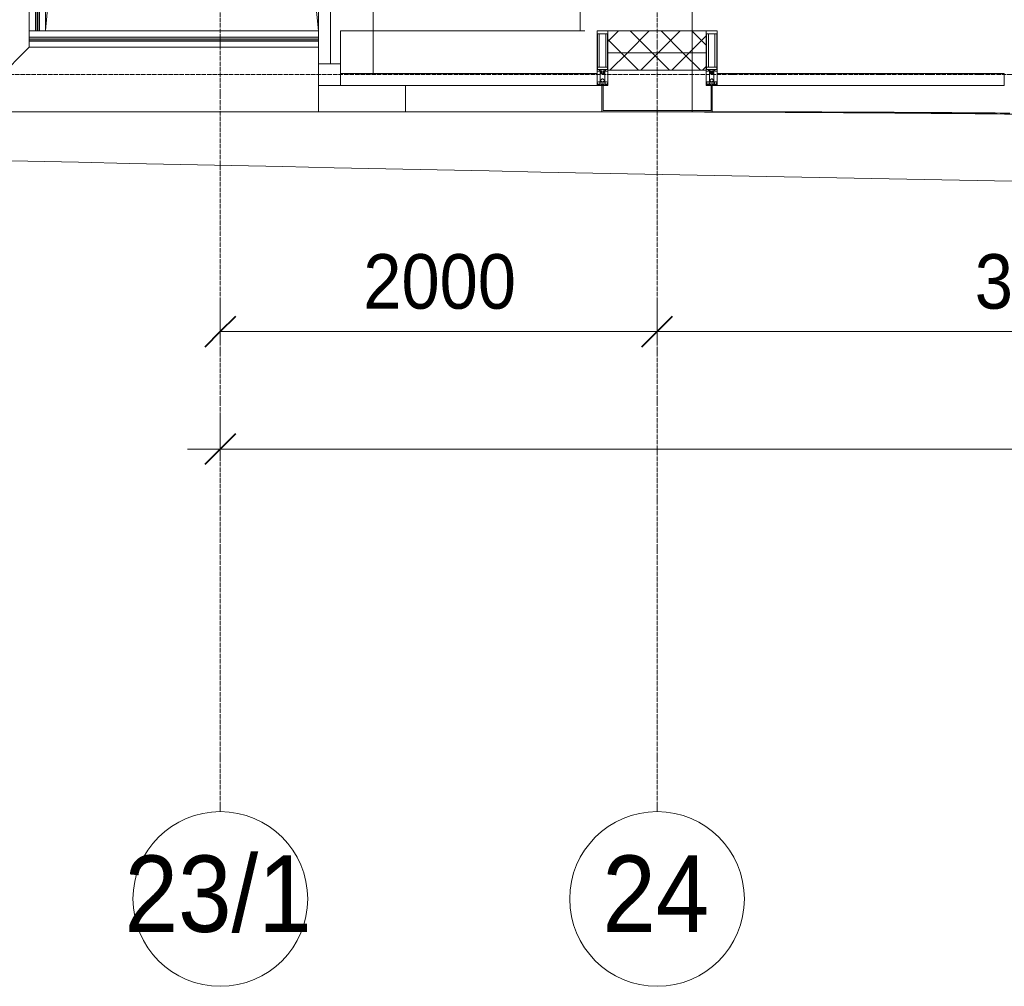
# Model space of a CAD drawing. Header units: millimetres. Extents: x 5617 to 132318, y 7718 to 193536.
# Tile 2 of 81: x 27142 to 31651, y 11226 to 15652. Entities that reach past the tile are written whole.
import ezdxf

# ---------------------------------------------------------------- set-up
doc = ezdxf.new("R2010")
doc.units = ezdxf.units.MM
doc.linetypes.add('ADSK_Линия сетки', pattern=[25, 20, -2.5, 0, -2.5])
doc.linetypes.add('Линия сетки', pattern=[25, 20, -2.5, 0, -2.5])
for name, color, linetype, lineweight in [('Балясины', 7, 'Continuous', 30), ('Импосты витража', 7, 'Continuous', 18), ('Колонны', 7, 'Continuous', 18), ('Ограждение', 7, 'Continuous', 18), ('Оси', 7, 'Continuous', 9), ('Панели витража', 7, 'Continuous', 18), ('Перекрытия', 7, 'Continuous', 18), ('Поручни', 7, 'Continuous', 18), ('Размеры', 7, 'Continuous', 9), ('Размеры-100', 7, 'Continuous', 9), ('Стены разрез', 7, 'Continuous', 40), ('Стены штриховка', 7, 'Continuous', 40), ('Форма', 7, 'Continuous', 18), ('Формообразующий элемент-перекрытие', 7, 'Continuous', 18), ('Элементы узлов', 7, 'Continuous', 18)]:
    doc.layers.add(name, color=color, linetype=linetype, lineweight=lineweight)
doc.styles.add('Arial', font='arial.ttf', dxfattribs={"width": 0.9, "height": 250})
doc.styles.add('Arial_1', font='arial.ttf', dxfattribs={"width": 0.9, "height": 350})
doc.dimstyles.new('Основной_2_5_мм', dxfattribs={"dimscale": 304.8, "dimtxt": 255.06485, "dimasz": 0.463911, "dimexe": 0.492126, "dimexo": 0.492126, "dimgap": 0.098425, "dimtad": 1, "dimdec": 0, "dimdsep": 46, "dimtxsty": 'Arial', "dimblk1": 'OBLIQUE', "dimblk2": 'OBLIQUE', "dimsah": 1, "dimcen": 0.09, "dimdle": 0.492126, "dimazin": 2, "dimtfac": 1, "dimtdec": 4, "dimtix": 1, "dimtmove": 0, "dimatfit": 3, "dimfxl": 1, "dimtvp": 1, "dimtolj": 1, "dimtzin": 0, "dimlwd": 20, "dimlwe": 20, "dimarcsym": 2})
pattern_1 = [(45, (0, 0), (-70.71068, 70.71068), []), (135, (0, 0), (-70.71068, -70.71068), [])]

# ---------------------------------------------------------------- blocks, each defined once
blk = doc.blocks.new('Ограждение - Ограждение-5832293-МКСС_К4_L13_45_000_')
at = {"layer": 'Ограждение', "lineweight": 5}
for points in [[(12850, 163), (12850, 171), (11525, 171), (11525, 163), (12635.5, 163)], [(12850, 154), (12850, 162), (11525, 162), (11525, 154), (12635.5, 154)]]:
    blk.add_hatch(color=256, dxfattribs=at).paths.add_polyline_path(points)
at = {"layer": 'Поручни', "color": 253, "lineweight": 5, "true_color": 0xaaaaaa}
for p, q in [((11525, 200), (11554, 200)), ((11525, 171.5), (11525, 200)), ((11571, 200), (12850, 200)), ((12850, 171.5), (11525, 171.5)), ((12850, 171), (11525, 171)), ((11525, 171), (11525, 163)), ((11525, 162), (11525, 163)), ((11525, 163), (12850, 163)), ((12850, 162), (11525, 162)), ((11525, 162), (11525, 154)), ((11525, 154), (12850, 154)), ((12850, 153.5), (11525, 153.5)), ((11525, 125), (11525, 153.5)), ((12850, 163), (12850, 171)), ((12850, 154), (12850, 162)), ((12850, 125), (11525, 125))]:
    blk.add_line(p, q, dxfattribs=at)
blk = doc.blocks.new('Ограждение - 18Lx18W-7431883-МКСС_К4_L13_45_000_')
at = {"layer": 'Балясины', "color": 253, "lineweight": 5, "true_color": 0xaaaaaa}
for p, q in [((9, 9), (-9, 9)), ((-9, 9), (-9, -9)), ((9, -9), (9, 9)), ((-9, -9), (9, -9))]:
    blk.add_line(p, q, dxfattribs=at)
blk = doc.blocks.new('Ограждение - Ограждение-5832298-МКСС_К4_L13_45_000_')
at = {"layer": 'Ограждение', "lineweight": 5}
h = blk.add_hatch(color=256, dxfattribs=at)
h.paths.add_polyline_path([(11554, 200), (11562, 200), (11562, 1846.75), (11554, 1846.75), (11554, 381.04)])
h.paths.add_polyline_path([(11554, 1864.75), (11562, 1864.75), (11562, 3511.5), (11554, 3511.5)])
h = blk.add_hatch(color=256, dxfattribs=at)
h.paths.add_polyline_path([(11563, 200), (11571, 200), (11571, 1846.75), (11563, 1846.75), (11563, 381.04)])
h.paths.add_polyline_path([(11563, 1864.75), (11571, 1864.75), (11571, 3511.5), (11563, 3511.5)])
at = {"layer": 'Поручни', "color": 253, "lineweight": 5, "true_color": 0xaaaaaa}
for p, q in [((11525, 200), (11525, 3511.5)), ((11525, 3511.5), (11553.5, 3511.5)), ((11553.5, 1864.75), (11553.5, 3511.5)), ((11562, 3511.5), (11554, 3511.5)), ((11554, 3511.5), (11554, 1864.75)), ((11562, 1864.75), (11562, 3511.5)), ((11562, 3511.5), (11563, 3511.5)), ((11571, 3511.5), (11563, 3511.5)), ((11563, 3511.5), (11563, 1864.75)), ((11571, 1864.75), (11571, 3511.5)), ((11571.5, 1864.75), (11571.5, 3511.5)), ((11571.5, 3511.5), (11600, 3511.5)), ((11600, 3511.5), (11600, 200)), ((11553.5, 200), (11553.5, 1846.75)), ((11554, 1846.75), (11554, 200)), ((11562, 200), (11562, 1846.75)), ((11563, 1846.75), (11563, 200)), ((11571, 200), (11571, 1846.75)), ((11571.5, 200), (11571.5, 1846.75)), ((11553.5, 200), (11525, 200)), ((11554, 200), (11562, 200)), ((11563, 200), (11571, 200)), ((11600, 200), (11571.5, 200))]:
    blk.add_line(p, q, dxfattribs=at)
at = {"rotation": 180}
blk.add_blockref('Ограждение - 18Lx18W-7431883-МКСС_К4_L13_45_000_', (11562.5, 1855.75), dxfattribs=at)
blk = doc.blocks.new('System Panel - A_PAN_Glass-7509111-МКСС_К4_L13_45_000_')
at = {"layer": 'Панели витража', "color": 253, "lineweight": 5, "true_color": 0xaaaaaa}
for p, q in [((587.5, 55), (-587.5, 55)), ((-587.5, 55), (-587.5, 0)), ((587.5, 0), (587.5, 55)), ((-587.5, 0), (587.5, 0))]:
    blk.add_line(p, q, dxfattribs=at)
blk = doc.blocks.new('Rectangular Mullion - R_StandardFrame_50Wx250H-7126705-МКСС_К4_L13_45_000_')
at = {"layer": 'Импосты витража', "color": 253, "lineweight": 5, "true_color": 0xaaaaaa}
for p in [(95700, 15450), (96819.4, 15600)]:
    blk.add_line(p, (95700, 15600), dxfattribs=at)
blk = doc.blocks.new('Rectangular Mullion - 50Wx250H-2623690-МКСС_К4_L13_45_000_')
at = {"layer": 'Элементы узлов', "color": 253, "lineweight": 5, "true_color": 0xaaaaaa}
for p, q in [((-25, 65.2), (-25, 250)), ((-25, 250), (0, 250)), ((-23, 237.3), (0, 237.3)), ((-23, 237.3), (-23, 73.6)), ((-14.9, 84), (-14.9, 237.3)), ((25, 250), (0, 250)), ((23, 237.3), (0, 237.3)), ((14.9, 84), (14.9, 237.3)), ((23, 237.3), (23, 73.6)), ((25, 65.2), (25, 250)), ((-14, 65.2), (-25, 65.2)), ((0, 84), (-23, 84)), ((-0.5, 73.6), (-23, 73.6)), ((-14, 71.3), (-14, 65.2)), ((-10, 71.3), (-14, 71.3)), ((-10, 53), (-10, 71.3)), ((-8.7, 53), (-10, 53)), ((-10, 53), (-10, 17)), ((-8.7, 53), (-7, 54.7)), ((-7, 65.2), (-5.9, 67.3)), ((-7, 65.2), (-7, 54.7)), ((-4.1, 67.3), (-5.9, 67.3)), ((-4.1, 67.3), (-2.9, 65.1)), ((-2.9, 65.1), (-2.9, 54.6)), ((-1.3, 53), (-2.9, 54.6)), ((0, 53), (-1.3, 53)), ((0, 84), (23, 84)), ((0, 53), (1.3, 53)), ((0.5, 73.6), (23, 73.6)), ((1.3, 53), (2.9, 54.6)), ((4.1, 67.3), (2.9, 65.1)), ((2.9, 65.1), (2.9, 54.6)), ((4.1, 67.3), (5.9, 67.3)), ((7, 65.2), (5.9, 67.3)), ((7, 65.2), (7, 54.7)), ((8.7, 53), (7, 54.7)), ((8.7, 53), (10, 53)), ((10, 71.3), (14, 71.3)), ((10, 53), (10, 71.3)), ((10, 53), (10, 17)), ((14, 71.3), (14, 65.2)), ((14, 65.2), (25, 65.2)), ((-23.8, 14.6), (-25, 14.2)), ((-25, 0), (-25, 14.2)), ((-22.3, 17), (-23.8, 17)), ((-23.8, 17), (-23.8, 14.6)), ((-22.5, 10.6), (-23.8, 14.6)), ((-22.5, 10.6), (-23.7, 9.9)), ((-23.7, 1.3), (-23.7, 9.9)), ((-23.7, 1.3), (-11.8, 1.3)), ((-23.2, 10.2), (-22.5, 8)), ((-22.5, 8), (-22.5, 4.5)), ((-21.3, 4.5), (-22.5, 4.5)), ((-22.3, 17), (-22.3, 16)), ((-22.3, 16), (-21.3, 16)), ((-19, 17.6), (-21.3, 16)), ((-21.3, 4.5), (-21.3, 6.5)), ((-21.3, 6.5), (-14.2, 6.5)), ((-18.4, 16.6), (-19, 17.6)), ((-7.4, 16.6), (-18.4, 16.6)), ((-14.2, 6.5), (-14.2, 4.5)), ((-13.2, 4.5), (-14.2, 4.5)), ((-13.2, 4.5), (-12.2, 7.2)), ((-12.7, 7.6), (-11.3, 11.4)), ((-12.7, 7.6), (-11.8, 6.9)), ((-12.2, 9), (-12.2, 14.8)), ((-12.2, 14.8), (0, 14.8)), ((-11.8, 1.3), (-11.8, 6.9)), ((-10.5, 11.2), (-11.3, 11.4)), ((-10.5, 1.5), (-10.5, 11.2)), ((-4.8, 1.5), (-10.5, 1.5)), ((-10, 17), (-7.5, 17)), ((-8.5, 23), (-1.5, 30)), ((-8.5, 18.5), (-8.5, 23)), ((-7.5, 18.5), (-8.5, 18.5)), ((-7.5, 17), (-7.5, 18.5)), ((-7.4, 18), (-7.4, 16.6)), ((-2.6, 18), (-7.4, 18)), ((0, 8), (-4.8, 8)), ((-4.8, 1.5), (-4.8, 8)), ((-2.6, 18), (-2.6, 16.8)), ((-2.6, 16.8), (0, 16.8)), ((-1.5, 30), (0, 30)), ((1.5, 30), (0, 30)), ((2.6, 16.8), (0, 16.8)), ((0, 14.8), (0, 16.8)), ((0, 14.8), (0, 16.8)), ((12.2, 14.8), (0, 14.8)), ((0, 0), (0, 8)), ((0, 8), (4.8, 8)), ((0, 0), (0, 8)), ((8.5, 23), (1.5, 30)), ((2.6, 18), (2.6, 16.8)), ((2.6, 18), (7.4, 18)), ((4.8, 1.5), (4.8, 8)), ((4.8, 1.5), (10.5, 1.5)), ((7.4, 18), (7.4, 16.6)), ((7.4, 16.6), (18.4, 16.6)), ((7.5, 18.5), (8.5, 18.5)), ((7.5, 17), (7.5, 18.5)), ((10, 17), (7.5, 17)), ((8.5, 18.5), (8.5, 23)), ((10.5, 11.2), (11.3, 11.4)), ((10.5, 1.5), (10.5, 11.2)), ((12.7, 7.6), (11.3, 11.4)), ((12.7, 7.6), (11.8, 6.9)), ((11.8, 1.3), (11.8, 6.9)), ((23.7, 1.3), (11.8, 1.3)), ((12.2, 9), (12.2, 14.8)), ((13.2, 4.5), (12.2, 7.2)), ((13.2, 4.5), (14.2, 4.5)), ((21.3, 6.5), (14.2, 6.5)), ((14.2, 6.5), (14.2, 4.5)), ((18.4, 16.6), (19, 17.6)), ((19, 17.6), (21.3, 16)), ((22.3, 16), (21.3, 16)), ((21.3, 4.5), (21.3, 6.5)), ((21.3, 4.5), (22.5, 4.5)), ((22.3, 17), (22.3, 16)), ((22.3, 17), (23.8, 17)), ((22.5, 10.6), (23.8, 14.6)), ((22.5, 10.6), (23.7, 9.9)), ((23.2, 10.2), (22.5, 8)), ((22.5, 8), (22.5, 4.5)), ((23.7, 1.3), (23.7, 9.9)), ((23.8, 17), (23.8, 14.6)), ((23.8, 14.6), (25, 14.2)), ((25, 0), (25, 14.2)), ((-25, 0), (0, 0)), ((25, 0), (0, 0))]:
    blk.add_line(p, q, dxfattribs=at)
for centre, start, end in [((-0.5, 73.1), 360, 90), ((0.5, 73.1), 90, 180)]:
    blk.add_arc(centre, 0.5, start, end, dxfattribs=at)
blk = doc.blocks.new('Rectangular Mullion - R_StandardFrame_50Wx250H-V73-МКСС_К4_L13_45_000_')
at = {"layer": 'Импосты витража', "color": 253, "lineweight": 5, "true_color": 0xaaaaaa}
for p, q in [((-25, -250), (-25, 0)), ((-25, 0), (25, 0)), ((25, 0), (25, -250)), ((25, -250), (-25, -250))]:
    blk.add_line(p, q, dxfattribs=at)
blk = doc.blocks.new('System Panel - A_PAN_Glass-7491648-МКСС_К4_L13_45_000_')
at = {"layer": 'Панели витража', "color": 253, "lineweight": 5, "true_color": 0xaaaaaa}
for p, q in [((720, 55), (-720, 55)), ((-720, 55), (-720, 0)), ((720, 0), (720, 55)), ((-720, 0), (720, 0))]:
    blk.add_line(p, q, dxfattribs=at)
blk = doc.blocks.new('Rectangular Mullion - R_StandardFrame_50Wx250H-7122652-МКСС_К4_L13_45_000_')
at = {"layer": 'Импосты витража', "color": 253, "lineweight": 5, "true_color": 0xaaaaaa}
for p in [(95655, 16890), (95850, 15405)]:
    blk.add_line(p, (95850, 16890), dxfattribs=at)
blk = doc.blocks.new('Quad Corner Mullion - Q_0_100_-50-7508328-МКСС_К4_L13_45_000_')
at = {"layer": 'Импосты витража', "color": 253, "lineweight": 5, "true_color": 0xaaaaaa}
for p, q in [((0, 0), (-100, 0)), ((-100, 0), (-100, -100)), ((0, -100), (0, 0)), ((-100, -100), (0, -100))]:
    blk.add_line(p, q, dxfattribs=at)
blk = doc.blocks.new('System Panel - A_PAN_Glass-7510830-МКСС_К4_L13_45_000_')
at = {"layer": 'Панели витража', "color": 253, "lineweight": 5, "true_color": 0xaaaaaa}
for p, q in [((657.5, 55), (-657.5, 55)), ((-657.5, 55), (-657.5, 0)), ((657.5, 0), (657.5, 55)), ((-657.5, 0), (657.5, 0))]:
    blk.add_line(p, q, dxfattribs=at)
blk = doc.blocks.new('135_SLK_K4_AR_FCD_rvt-1-МКСС_К4_L13_45_000_')
at = {"layer": 'Стены разрез', "lineweight": 5, "true_color": 0xaaaaaa}
h = blk.add_hatch(dxfattribs=at)
h.set_pattern_fill('FP_4', color=253, style=0, pattern_type=2)
h.set_pattern_definition(pattern_1)
h.paths.add_polyline_path([(96925, 15500), (97375, 15500), (97375, 15600), (96925, 15600)])
h = blk.add_hatch(dxfattribs=at)
h.set_pattern_fill('FP_4', color=253, style=0, pattern_type=2)
h.set_pattern_definition(pattern_1)
h.paths.add_polyline_path([(97375, 15420), (97375, 15500), (96925, 15500), (96925, 15420), (97240.7, 15420)])
at = {"layer": 'Колонны', "color": 253, "lineweight": 5, "true_color": 0xaaaaaa}
for p, q in [((95997.5, 15230), (95997.5, 15350)), ((95997.5, 15350), (95997.5, 15230)), ((95600, 15230), (95997.5, 15230)), ((95997.5, 15230), (96800.2, 15230))]:
    blk.add_line(p, q, dxfattribs=at)
at = {"layer": 'Колонны', "color": 253, "lineweight": 9, "true_color": 0xaaaaaa}
for p, q in [((96902.5, 15350), (96897.5, 15350)), ((96897.5, 15350), (96897.5, 15230)), ((96902.5, 15235), (96902.5, 15350)), ((97402.5, 15350), (97397.5, 15350)), ((97397.5, 15350), (97397.5, 15235)), ((97402.5, 15230), (97402.5, 15350)), ((96897.5, 15230), (97402.5, 15230)), ((97397.5, 15235), (96902.5, 15235))]:
    blk.add_line(p, q, dxfattribs=at)
at = {"layer": 'Перекрытия', "color": 253, "lineweight": 5, "true_color": 0xaaaaaa}
for p, q in [((94925, 21938.1), (94350, 15602.5)), ((95599.8, 15600), (94943.8, 21941.2)), ((95599.8, 16915), (95599.8, 15600)), ((94275, 15525), (94036.3, 15286.3)), ((95600, 15350), (95600, 15230)), ((95600, 15230), (94036.3, 15230))]:
    blk.add_line(p, q, dxfattribs=at)
at = {"layer": 'Стены разрез', "color": 253, "lineweight": 9, "true_color": 0xaaaaaa}
for p, q in [((97375, 15600), (96925, 15600)), ((96925, 15600), (96925, 15420)), ((97375, 15420), (97375, 15600)), ((96925, 15420), (97375, 15420))]:
    blk.add_line(p, q, dxfattribs=at)
at = {"layer": 'Стены штриховка', "color": 253, "lineweight": 9, "true_color": 0xaaaaaa}
blk.add_line((97375, 15500), (96925, 15500), dxfattribs=at)
at = {"layer": 'Форма', "color": 253, "lineweight": 9, "true_color": 0xaaaaaa}
blk.add_line((97310.1, 17730), (97310.1, 15230), dxfattribs=at)
at = {"layer": 'Форма', "color": 253, "lineweight": 5, "true_color": 0xaaaaaa}
blk.add_line((96800.2, 15230), (96897.5, 15230), dxfattribs=at)
at = {"layer": 'Форма', "color": 253, "lineweight": 9, "true_color": 0xaaaaaa}
blk.add_open_spline([(97310.1, 15230), (97427.2, 15230), (97661.7, 15229.7), (98014.3, 15228.6), (98308.5, 15227.1), (98543.9, 15225.6), (98676.5, 15224.6), (98750.2, 15224), (98765.1, 15223.9)], degree=3, knots=[-1, -1, -1, -1, -0.99107143, -0.98214286, -0.97321429, -0.96875, -0.96428571, -0.96315919, -0.96315919, -0.96315919, -0.96315919], dxfattribs=at)
at = {"layer": 'Форма', "color": 253, "lineweight": 5, "true_color": 0xaaaaaa}
blk.add_open_spline([(94036, 15009), (98978.4, 14900.8), (105836.8, 14764.2), (112939.9, 14812.1), (114511.7, 14829.1)], degree=3, knots=[28.002788, 28.002788, 28.002788, 28.002788, 55.669869, 63.58486, 63.58486, 63.58486, 63.58486], dxfattribs=at)
at = {"layer": 'Формообразующий элемент-перекрытие', "color": 253, "lineweight": 5, "true_color": 0xaaaaaa}
blk.add_line((96798.1, 15600), (96798.1, 17730), dxfattribs=at)
blk.add_open_spline([(99135, 15215.3), (99070.4, 15216.1), (98827.2, 15218.8), (98405.5, 15223), (97869.7, 15226.7), (97333.9, 15229.1), (96976.7, 15229.9), (96798.1, 15230)], degree=3, knots=[0.94158405, 0.94158405, 0.94158405, 0.94158405, 0.94642857, 0.95982143, 0.97321429, 0.98660714, 1, 1, 1, 1], dxfattribs=at)
at = {"layer": 'Импосты витража', "color": 253, "lineweight": 5, "true_color": 0xaaaaaa}
for name, p in [('Rectangular Mullion - R_StandardFrame_50Wx250H-7122652-МКСС_К4_L13_45_000_', (0, 0)), ('Rectangular Mullion - R_StandardFrame_50Wx250H-7126705-МКСС_К4_L13_45_000_', (0, 0)), ('Rectangular Mullion - 50Wx250H-2623690-МКСС_К4_L13_45_000_', (96900, 15350)), ('Rectangular Mullion - 50Wx250H-2623690-МКСС_К4_L13_45_000_', (97400, 15350))]:
    blk.add_blockref(name, p, dxfattribs=at)
at = {"layer": 'Импосты витража', "color": 253, "lineweight": 5, "true_color": 0xaaaaaa, "extrusion": (0, 0, -1), "rotation": 180}
for p in [(-96900, 15350), (-97400, 15350)]:
    blk.add_blockref('Rectangular Mullion - R_StandardFrame_50Wx250H-V73-МКСС_К4_L13_45_000_', p, dxfattribs=at)
at = {"layer": 'Импосты витража', "color": 253, "lineweight": 5, "true_color": 0xaaaaaa, "rotation": 180}
blk.add_blockref('Quad Corner Mullion - Q_0_100_-50-7508328-МКСС_К4_L13_45_000_', (95600, 15350), dxfattribs=at)
at = {"layer": 'Ограждение', "color": 253, "lineweight": 5, "true_color": 0xaaaaaa}
for name in ['Ограждение - Ограждение-5832298-МКСС_К4_L13_45_000_', 'Ограждение - Ограждение-5832293-МКСС_К4_L13_45_000_']:
    blk.add_blockref(name, (82750, 15400), dxfattribs=at)
at = {"layer": 'Панели витража', "color": 253, "lineweight": 5, "true_color": 0xaaaaaa, "rotation": 270}
blk.add_blockref('System Panel - A_PAN_Glass-7491648-МКСС_К4_L13_45_000_', (95600, 16170), dxfattribs=at)
at = {"layer": 'Панели витража', "color": 253, "lineweight": 5, "true_color": 0xaaaaaa}
for name, p in [('System Panel - A_PAN_Glass-7509111-МКСС_К4_L13_45_000_', (96287.5, 15350)), ('System Panel - A_PAN_Glass-7510830-МКСС_К4_L13_45_000_', (98082.5, 15350))]:
    blk.add_blockref(name, p, dxfattribs=at)
blk = doc.blocks.new('Ось сетки - Круг_Ø8 мм-6577-МКСС_К4_L13_45_000_')
at = {"layer": 'Оси', "lineweight": 20}
for start, end in [(360, 180), (180, 360)]:
    blk.add_arc((0, 0), 4, start, end, dxfattribs=at)
blk = doc.blocks.new('DIMBLOCK1-МКСС_К4_L13_45_000_')
at = {"layer": 'Размеры-100', "lineweight": 20, "transparency": 16777216}
for p, q in [((28060.8, 14223.5), (28060.8, 14373.5)), ((30060.8, 14223.5), (30060.8, 14373.5)), ((28060.8, 14223.5), (30060.8, 14223.5)), ((28060.8, 14223.5), (28060.8, 14173.5)), ((30060.8, 14223.5), (30060.8, 14173.5))]:
    blk.add_line(p, q, dxfattribs=at)
at = {"layer": 'Размеры-100', "lineweight": 40, "transparency": 16777216}
for p, q in [((28060.8, 14223.5), (28131.5, 14294.2)), ((30060.8, 14223.5), (30131.5, 14294.2)), ((28060.8, 14223.5), (27990.1, 14152.8)), ((30060.8, 14223.5), (29990.1, 14152.8))]:
    blk.add_line(p, q, dxfattribs=at)
at = {"layer": 'Размеры-100', "color": 0, "lineweight": 20, "transparency": 16777216, "insert": (28715.5, 14578.1), "char_height": 250, "width": 828.765, "attachment_point": 1, "line_spacing_factor": 0.941778, "style": 'Arial'}
blk.add_mtext('2000', dxfattribs=at)
blk = doc.blocks.new('_Oblique')
at = {"color": 0, "linetype": 'ByBlock', "lineweight": -2}
blk.add_line((-0.5, -0.5), (0.5, 0.5), dxfattribs=at)
blk = doc.blocks.new('DIMBLOCK2-МКСС_К4_L13_45_000_')
at = {"layer": 'Размеры-100', "lineweight": 20, "transparency": 16777216}
for p, q in [((30060.8, 14223.5), (30060.8, 14373.5)), ((33660.8, 14223.5), (33660.8, 14373.5)), ((30060.8, 14223.5), (33660.8, 14223.5)), ((30060.8, 14223.5), (30060.8, 14173.5)), ((33660.8, 14223.5), (33660.8, 14173.5))]:
    blk.add_line(p, q, dxfattribs=at)
at = {"layer": 'Размеры-100', "lineweight": 40, "transparency": 16777216}
for p, q in [((30060.8, 14223.5), (30131.5, 14294.2)), ((33660.8, 14223.5), (33731.5, 14294.2)), ((30060.8, 14223.5), (29990.1, 14152.8)), ((33660.8, 14223.5), (33590.1, 14152.8))]:
    blk.add_line(p, q, dxfattribs=at)
at = {"layer": 'Размеры-100', "color": 0, "lineweight": 20, "transparency": 16777216, "insert": (31515.5, 14578.1), "char_height": 250, "width": 828.765, "attachment_point": 1, "line_spacing_factor": 0.941778, "style": 'Arial'}
blk.add_mtext('3600', dxfattribs=at)
blk = doc.blocks.new('DIMBLOCK24-МКСС_К4_L13_45_000_')
at = {"layer": 'Размеры-100', "lineweight": 20, "transparency": 16777216}
for p, q in [((28060.8, 13685.7), (28060.8, 13835.7)), ((69660.8, 13685.7), (69660.8, 13835.7)), ((27910.8, 13685.7), (69810.8, 13685.7)), ((28060.8, 13685.7), (28060.8, 13635.7)), ((69660.8, 13685.7), (69660.8, 13635.7))]:
    blk.add_line(p, q, dxfattribs=at)
at = {"layer": 'Размеры-100', "lineweight": 40, "transparency": 16777216}
for p, q in [((28060.8, 13685.7), (28131.5, 13756.4)), ((69660.8, 13685.7), (69731.5, 13756.4)), ((28060.8, 13685.7), (27990.1, 13615)), ((69660.8, 13685.7), (69590.1, 13615))]:
    blk.add_line(p, q, dxfattribs=at)
at = {"layer": 'Размеры-100', "color": 0, "lineweight": 20, "transparency": 16777216, "insert": (48429.1, 14040.2), "char_height": 250, "width": 1035.956, "attachment_point": 1, "line_spacing_factor": 0.941778, "style": 'Arial'}
blk.add_mtext('41600', dxfattribs=at)

msp = doc.modelspace()

# ---------------------------------------------------------------- linework, layer by layer
at = {"layer": 'Оси', "linetype": 'Линия сетки'}
for p, q in [((28060.8, 12025.7), (28060.8, 33050)), ((30060.8, 12025.7), (30060.8, 33050))]:
    msp.add_line(p, q, dxfattribs=at)
at = {"layer": 'Оси', "linetype": 'ADSK_Линия сетки'}
msp.add_line((69660.8, 15400), (25349.7, 15400), dxfattribs=at)

# ---------------------------------------------------------------- block references
at = {"lineweight": 5}
msp.add_blockref('135_SLK_K4_AR_FCD_rvt-1-МКСС_К4_L13_45_000_', (-67089.2, 0), dxfattribs=at)
at = {"layer": 'Оси', "lineweight": 20, "xscale": 99.99999999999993, "yscale": 99.99999999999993, "zscale": 99.99999999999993}
for p in [(28060.8, 11625.7), (30060.8, 11625.7)]:
    msp.add_blockref('Ось сетки - Круг_Ø8 мм-6577-МКСС_К4_L13_45_000_', p, dxfattribs=at)

# ---------------------------------------------------------------- texts
at = {"layer": 'Оси', "char_height": 350, "attachment_point": 1, "style": 'Arial_1'}
for s, insert, width in [('23/1', (27622.6, 11824.7), 1060.633), ('24', (29810.2, 11824.7), 606.076)]:
    msp.add_mtext(s, dxfattribs=dict(at, insert=insert, width=width))

# ---------------------------------------------------------------- dimensions: what is measured, and where the dimension line sits
at = {"layer": 'Размеры', "lineweight": 20}
for base, p1, p2, override, picture, middle in [((30060.8, 14223.5), (28060.8, 14323.5), (30060.8, 14323.5), {"dimpost": '<>', "dimfxl": 2000}, 'DIMBLOCK1-МКСС_К4_L13_45_000_', (29060.8, 14381.2)), ((33660.8, 14223.5), (30060.8, 14323.5), (33660.8, 14323.5), {"dimpost": '<>', "dimfxl": 3600}, 'DIMBLOCK2-МКСС_К4_L13_45_000_', (31860.8, 14381.3)), ((69660.8, 13685.7), (28060.8, 13785.7), (69660.8, 13785.7), {"dimpost": '<>', "dimfxl": 41600}, 'DIMBLOCK24-МКСС_К4_L13_45_000_', (48860.8, 13843.3))]:
    dim = msp.add_linear_dim(base=base, p1=p1, p2=p2, dimstyle='Основной_2_5_мм', override=override, dxfattribs=at)
    dim.commit()
    dim.dimension.update_dxf_attribs({"geometry": picture, "text_midpoint": middle})

doc.saveas('drawing.dxf')
